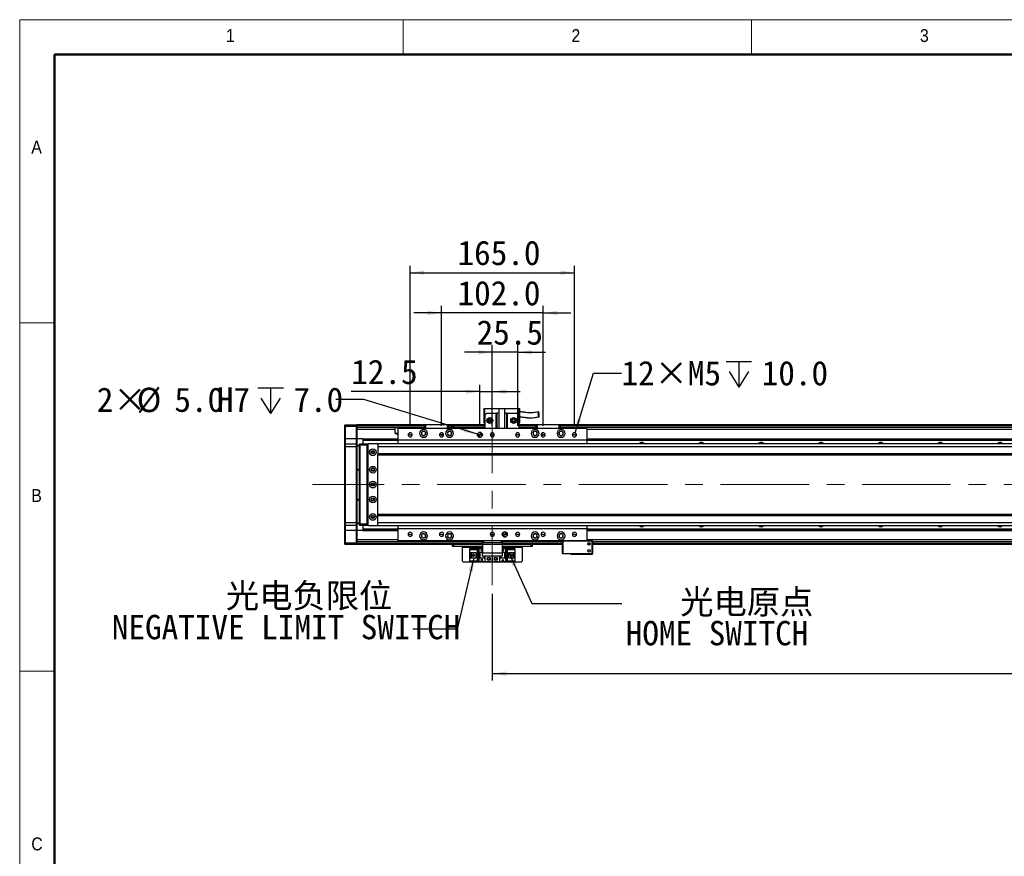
# Model space of a CAD drawing. Header units: millimetres. Extents: x 35 to 2924, y 35 to 2044.
# Tile 2 of 9: x 35 to 1024, y 1204 to 2044. Entities that reach past the tile are written whole.
import ezdxf

# ---------------------------------------------------------------- set-up
doc = ezdxf.new("R2010")
doc.units = ezdxf.units.MM
doc.header["$LTSCALE"] = 7
doc.linetypes.add('CENTERX2', pattern=[20.32, 12.7, -2.54, 2.54, -2.54])
doc.layers.add('DIMNS', color=7, linetype='Continuous')
doc.styles.add('SLDTEXTSTYLE1', font='txt')
doc.styles.add('SLDTEXTSTYLE10', font='txt', dxfattribs={"bigfont": 'bigfont'})
doc.styles.add('SLDTEXTSTYLE3', font='Gothic.ttf', dxfattribs={"width": 0.913})
doc.styles.add('SLDTEXTSTYLE9', font='txt')
doc.dimstyles.new('SLDDIMSTYLE0', dxfattribs={"dimtxt": 24.5, "dimasz": 14, "dimexe": 0, "dimexo": 0.0625, "dimgap": 6.125, "dimtad": 2, "dimdec": 1, "dimrnd": 1e-09, "dimzin": 4, "dimdsep": 46, "dimtxsty": 'SLDTEXTSTYLE9', "dimsah": 1, "dimcen": 0.09, "dimadec": 0, "dimazin": 1, "dimtfac": 1, "dimtdec": 1, "dimtofl": 0, "dimtmove": 0, "dimatfit": 3, "dimfxl": 0, "dimfrac": 2, "dimtolj": 1, "dimtzin": 12, "dimarcsym": 0})
doc.dimstyles.new('SLDDIMSTYLE1', dxfattribs={"dimtxt": 24.5, "dimasz": 14, "dimexe": 0, "dimexo": 0.0625, "dimgap": 6.125, "dimtad": 2, "dimdec": 1, "dimrnd": 1e-09, "dimzin": 4, "dimdsep": 46, "dimtxsty": 'SLDTEXTSTYLE9', "dimsah": 1, "dimcen": 0.09, "dimadec": 0, "dimazin": 1, "dimtfac": 1, "dimtdec": 1, "dimtmove": 0, "dimatfit": 0, "dimfxl": 0, "dimfrac": 2, "dimtolj": 1, "dimtzin": 12, "dimarcsym": 0})
doc.dimstyles.new('SLDDIMSTYLE2', dxfattribs={"dimtxt": 0.18, "dimasz": 14, "dimexe": 0, "dimexo": 0.0625, "dimgap": 0, "dimtad": 0, "dimtih": 1, "dimtoh": 1, "dimdec": 0, "dimrnd": 1e-09, "dimzin": 0, "dimdsep": 46, "dimtxsty": 'Standard', "dimsah": 1, "dimcen": 0.09, "dimadec": 0, "dimazin": 0, "dimtfac": 14, "dimtdec": 0, "dimtofl": 0, "dimtmove": 0, "dimatfit": 3, "dimfxl": 0, "dimfrac": 2, "dimtolj": 1, "dimtzin": 0, "dimarcsym": 0})
doc.dimstyles.new('SLDDIMSTYLE3', dxfattribs={"dimtxt": 24.5, "dimasz": 14, "dimexe": 0, "dimexo": 0.0625, "dimgap": 6.125, "dimtad": 2, "dimdec": 1, "dimrnd": 1e-09, "dimzin": 12, "dimdsep": 46, "dimtxsty": 'SLDTEXTSTYLE9', "dimsah": 1, "dimcen": 0.09, "dimadec": 0, "dimazin": 3, "dimtfac": 1, "dimtdec": 1, "dimtmove": 0, "dimatfit": 0, "dimfxl": 0, "dimfrac": 2, "dimtolj": 1, "dimtzin": 12, "dimarcsym": 0})
doc.dimstyles.new('SLDDIMSTYLE7', dxfattribs={"dimtxt": 24.5, "dimasz": 14, "dimexe": 0, "dimexo": 0.0625, "dimgap": 6.125, "dimtad": 0, "dimtih": 1, "dimtoh": 1, "dimdec": 1, "dimrnd": 1e-09, "dimzin": 4, "dimdsep": 46, "dimtxsty": 'SLDTEXTSTYLE9', "dimsah": 1, "dimcen": 0, "dimadec": 0, "dimazin": 1, "dimtfac": 1, "dimtdec": 1, "dimtofl": 0, "dimtmove": 0, "dimatfit": 3, "dimfxl": 0, "dimfrac": 2, "dimtolj": 1, "dimtzin": 12, "dimarcsym": 0})
doc.dimstyles.new('SLDDIMSTYLE8', dxfattribs={"dimtxt": 24.5, "dimasz": 14, "dimexe": 0, "dimexo": 0.0625, "dimgap": 6.125, "dimtad": 0, "dimtih": 1, "dimtoh": 1, "dimdec": 1, "dimrnd": 1e-09, "dimzin": 12, "dimdsep": 46, "dimtxsty": 'SLDTEXTSTYLE9', "dimsah": 1, "dimcen": 0, "dimadec": 0, "dimazin": 3, "dimtfac": 1, "dimtdec": 1, "dimtofl": 0, "dimtmove": 0, "dimatfit": 3, "dimfxl": 0, "dimfrac": 2, "dimtolj": 1, "dimtzin": 12, "dimarcsym": 0})

# ---------------------------------------------------------------- blocks, each defined once
blk = doc.blocks.new('_D_27')
at = {"layer": 'DIMNS'}
for p, q in [((497.19, 1635.87), (497.19, 1677.37)), ((509.69, 1635.87), (509.69, 1677.37)), ((497.19, 1670.37), (367.98, 1670.37)), ((497.19, 1670.37), (509.69, 1670.37)), ((509.69, 1670.37), (537.69, 1670.37))]:
    blk.add_line(p, q, dxfattribs=at)
for points in [[(497.19, 1670.37), (483.19, 1672.47), (483.19, 1668.27)], [(509.69, 1670.37), (523.69, 1668.27), (523.69, 1672.47)]]:
    blk.add_solid(points, dxfattribs=at)
at = {"layer": 'DIMNS', "insert": (367.98, 1702.51), "char_height": 24.5, "attachment_point": 1, "style": 'SLDTEXTSTYLE9'}
blk.add_mtext('12.5', dxfattribs=at)
blk = doc.blocks.new('_D_28')
at = {"layer": 'DIMNS'}
for p, q in [((458.69, 1635.87), (458.69, 1756.44)), ((560.69, 1635.87), (560.69, 1756.44)), ((458.69, 1749.44), (430.69, 1749.44)), ((560.69, 1749.44), (458.69, 1749.44)), ((560.69, 1749.44), (588.69, 1749.44))]:
    blk.add_line(p, q, dxfattribs=at)
for points in [[(458.69, 1749.44), (444.69, 1751.54), (444.69, 1747.34)], [(560.69, 1749.44), (574.69, 1747.34), (574.69, 1751.54)]]:
    blk.add_solid(points, dxfattribs=at)
at = {"layer": 'DIMNS', "insert": (474.73, 1781.59), "char_height": 24.5, "attachment_point": 1, "style": 'SLDTEXTSTYLE9'}
blk.add_mtext('102.0', dxfattribs=at)
blk = doc.blocks.new('_D_29')
at = {"layer": 'DIMNS'}
for p, q in [((427.19, 1635.87), (427.19, 1796.88)), ((592.19, 1635.87), (592.19, 1796.88)), ((427.19, 1789.88), (592.19, 1789.88))]:
    blk.add_line(p, q, dxfattribs=at)
for points in [[(427.19, 1789.88), (441.19, 1787.78), (441.19, 1791.98)], [(592.19, 1789.88), (578.19, 1791.98), (578.19, 1787.78)]]:
    blk.add_solid(points, dxfattribs=at)
at = {"layer": 'DIMNS', "insert": (474.73, 1822.02), "char_height": 24.5, "attachment_point": 1, "style": 'SLDTEXTSTYLE9'}
blk.add_mtext('165.0', dxfattribs=at)
blk = doc.blocks.new('_D_30')
at = {"layer": 'DIMNS'}
for p, q in [((509.69, 1635.87), (509.69, 1716.94)), ((535.19, 1635.87), (535.19, 1716.94)), ((509.69, 1709.94), (481.69, 1709.94)), ((535.19, 1709.94), (509.69, 1709.94)), ((535.19, 1709.94), (563.19, 1709.94))]:
    blk.add_line(p, q, dxfattribs=at)
for points in [[(509.69, 1709.94), (495.69, 1712.04), (495.69, 1707.84)], [(535.19, 1709.94), (549.19, 1707.84), (549.19, 1712.04)]]:
    blk.add_solid(points, dxfattribs=at)
at = {"layer": 'DIMNS', "insert": (493.92, 1742.09), "char_height": 24.5, "attachment_point": 1, "style": 'SLDTEXTSTYLE9'}
blk.add_mtext('25.5', dxfattribs=at)
blk = doc.blocks.new('SW_SYMBOL_HOLE_DEPTH')
at = {"layer": 'DIMNS', "color": 0}
for p, q in [((0, 6125), (5600, 6125)), ((2800, 6125), (2800, 525)), ((700, 3885), (2800, 525)), ((4900, 3885), (2800, 525))]:
    blk.add_line(p, q, dxfattribs=at)
blk = doc.blocks.new('_D_32')
at = {"layer": 'DIMNS'}
for p, q in [((592.81, 1628.99), (611.42, 1688.84)), ((611.42, 1688.84), (639.42, 1688.84))]:
    blk.add_line(p, q, dxfattribs=at)
blk.add_solid([(592.81, 1628.99), (598.98, 1641.74), (594.97, 1642.98)], dxfattribs=at)
at = {"layer": 'DIMNS', "xscale": 0.004592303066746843, "yscale": 0.004592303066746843, "zscale": 0.004592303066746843}
blk.add_blockref('SW_SYMBOL_HOLE_DEPTH', (744.4, 1672.62), dxfattribs=at)
at = {"layer": 'DIMNS', "char_height": 24.5, "attachment_point": 1, "style": 'SLDTEXTSTYLE9'}
for s, insert in [('12×M5', (639.42, 1701.19)), ('10.0', (780.26, 1701.19))]:
    blk.add_mtext(s, dxfattribs=dict(at, insert=insert))
blk = doc.blocks.new('_D_33')
at = {"layer": 'DIMNS'}
for p, q in [((380.6, 1662.32), (352.6, 1662.32)), ((494.8, 1627.71), (380.6, 1662.32))]:
    blk.add_line(p, q, dxfattribs=at)
blk.add_solid([(494.8, 1627.71), (482.01, 1633.78), (480.79, 1629.76)], dxfattribs=at)
at = {"layer": 'DIMNS', "xscale": 0.004592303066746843, "yscale": 0.004592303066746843, "zscale": 0.004592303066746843}
blk.add_blockref('SW_SYMBOL_HOLE_DEPTH', (274.07, 1646), dxfattribs=at)
at = {"layer": 'DIMNS', "char_height": 24.5, "attachment_point": 1, "style": 'SLDTEXTSTYLE9'}
for s, insert in [('2×', (112.42, 1674.56)), ('%%c', (152.5, 1674.33)), ('5.0', (190.36, 1674.56)), ('H7', (233.03, 1674.56)), ('7.0', (309.93, 1674.56))]:
    blk.add_mtext(s, dxfattribs=dict(at, insert=insert))
blk = doc.blocks.new('_D_34')
at = {"layer": 'DIMNS'}
for p, q in [((509.69, 1467.14), (509.69, 1380.18)), ((2069.69, 1467.14), (2069.69, 1380.18)), ((509.69, 1387.18), (2069.69, 1387.18))]:
    blk.add_line(p, q, dxfattribs=at)
for points in [[(509.69, 1387.18), (523.69, 1385.08), (523.69, 1389.28)], [(2069.69, 1387.18), (2055.69, 1389.28), (2055.69, 1385.08)]]:
    blk.add_solid(points, dxfattribs=at)
at = {"layer": 'DIMNS', "insert": (1247.23, 1419.33), "char_height": 24.5, "attachment_point": 1, "style": 'SLDTEXTSTYLE9'}
blk.add_mtext('1560.0', dxfattribs=at)
blk = doc.blocks.new('SW_NOTE_8')
at = {"layer": 'DIMNS', "color": 0, "char_height": 24.5, "attachment_point": 1}
for s, insert, style in [('{\\fMicrosoft YaHei|b0|i0|c134|p34; 光电原点}', (50.3, 14.07), 'SLDTEXTSTYLE10'), ('HOME SWITCH', (3.84, -17.43), 'SLDTEXTSTYLE1')]:
    blk.add_mtext(s, dxfattribs=dict(at, insert=insert, style=style))
blk = doc.blocks.new('SW_NOTE_9')
at = {"layer": 'DIMNS', "color": 0, "char_height": 24.5, "attachment_point": 1}
for s, insert, style in [('{\\fMicrosoft YaHei|b0|i0|c134|p34;    光电负限位}', (-221.01, 46.01), 'SLDTEXTSTYLE10'), ('NEGATIVE LIMIT SWITCH', (-302.41, 14.51), 'SLDTEXTSTYLE1')]:
    blk.add_mtext(s, dxfattribs=dict(at, insert=insert, style=style))
blk = doc.blocks.new('SW_DOWELSYMBOL_5')
at = {"linetype": 'Continuous', "lineweight": 18}
h = blk.add_hatch(color=0, dxfattribs=at)
edge = h.paths.add_edge_path(flags=0)
edge.add_arc((0, 0), 2.5, 180, 270)
edge.add_line((0, -2.5), (0, 0))
edge.add_line((0, 0), (-2.5, 0))
h = blk.add_hatch(color=0, dxfattribs=at)
edge = h.paths.add_edge_path(flags=0)
edge.add_arc((0, 0), 2.5, 0, 90)
edge.add_line((0, 2.5), (0, 0))
edge.add_line((0, 0), (2.5, 0))
at = {"layer": 'DIMNS', "color": 0}
blk.add_circle((0, 0), 2.5, dxfattribs=at)
blk = doc.blocks.new('SW_DOWELSYMBOL_6')
at = {"linetype": 'Continuous', "lineweight": 18}
h = blk.add_hatch(color=0, dxfattribs=at)
edge = h.paths.add_edge_path(flags=0)
edge.add_arc((0, 0), 2.5, 180, 270)
edge.add_line((0, -2.5), (0, 0))
edge.add_line((0, 0), (-2.5, 0))
h = blk.add_hatch(color=0, dxfattribs=at)
edge = h.paths.add_edge_path(flags=0)
edge.add_arc((0, 0), 2.5, 0, 90)
edge.add_line((0, 2.5), (0, 0))
edge.add_line((0, 0), (2.5, 0))
at = {"layer": 'DIMNS', "color": 0}
blk.add_circle((0, 0), 2.5, dxfattribs=at)

msp = doc.modelspace()

# ---------------------------------------------------------------- linework, layer by layer
at = {"color": 7, "linetype": 'Continuous', "lineweight": 18}
for p, q in [((2905, 2044), (35, 2044)), ((35, 2044), (35, 35)), ((420, 2009), (420, 2044)), ((770, 2044), (770, 2009)), ((70, 2009), (2870, 2009)), ((70, 2009), (70, 70)), ((70, 1739.5), (35, 1739.5)), ((35, 1389.5), (70, 1389.5))]:
    msp.add_line(p, q, dxfattribs=at)
at = {"color": 7, "linetype": 'Continuous', "lineweight": 50}
for p, q in [((2870, 2009), (70, 2009)), ((70, 2009), (70, 70))]:
    msp.add_line(p, q, dxfattribs=at)
at = {"color": 7, "linetype": 'Continuous', "lineweight": 25}
for p, q in [((501.19, 1653.28), (502.19, 1653.28)), ((501.19, 1653.28), (501.19, 1638.88)), ((502.19, 1646.88), (502.19, 1653.28)), ((502.19, 1653.28), (516.19, 1653.28)), ((516.19, 1653.48), (516.19, 1633.48)), ((516.19, 1653.48), (522.19, 1653.48)), ((522.19, 1633.48), (522.19, 1653.48)), ((522.19, 1653.28), (536.19, 1653.28)), ((536.19, 1653.28), (537.19, 1653.28)), ((536.19, 1653.28), (536.19, 1646.88)), ((537.19, 1638.88), (537.19, 1653.28)), ((504.19, 1648.88), (502.19, 1646.88)), ((502.19, 1646.88), (502.19, 1633.48)), ((504.19, 1648.88), (513.69, 1648.88)), ((513.69, 1633.48), (513.69, 1648.88)), ((513.69, 1648.88), (514.19, 1648.88)), ((514.19, 1648.88), (514.19, 1633.48)), ((516.19, 1648.88), (514.19, 1648.88)), ((524.19, 1648.88), (522.19, 1648.88)), ((524.19, 1633.48), (524.19, 1648.88)), ((524.19, 1648.88), (524.69, 1648.88)), ((524.69, 1648.88), (534.19, 1648.88)), ((524.69, 1648.88), (524.69, 1633.48)), ((536.19, 1646.88), (534.19, 1648.88)), ((536.19, 1646.88), (536.19, 1633.48)), ((361.69, 1636.68), (361.99, 1636.98)), ((361.69, 1635.48), (361.69, 1636.68)), ((361.69, 1635.48), (361.99, 1635.48)), ((361.69, 1622.98), (361.69, 1635.48)), ((361.99, 1636.98), (361.99, 1635.48)), ((361.99, 1636.98), (373.39, 1636.98)), ((361.99, 1635.48), (361.99, 1622.98)), ((373.39, 1635.48), (361.99, 1635.48)), ((373.39, 1635.48), (373.39, 1636.98)), ((373.39, 1636.98), (373.69, 1636.68)), ((373.39, 1622.98), (373.39, 1635.48)), ((373.39, 1635.48), (373.69, 1635.48)), ((441.69, 1636.98), (373.69, 1636.98)), ((373.69, 1636.98), (373.69, 1636.68)), ((373.69, 1636.68), (373.69, 1635.48)), ((373.69, 1636.48), (441.69, 1636.48)), ((373.69, 1635.48), (373.69, 1622.98)), ((441.69, 1634.49), (373.69, 1634.49)), ((412.05, 1632.49), (373.69, 1632.49)), ((412.05, 1628.38), (412.05, 1632.49)), ((604.69, 1633.48), (414.69, 1633.48)), ((414.69, 1633.48), (414.69, 1621.48)), ((441.69, 1637.18), (441.99, 1637.48)), ((441.69, 1633.48), (441.69, 1637.18)), ((442.69, 1637.18), (441.69, 1637.18)), ((441.99, 1637.48), (442.81, 1637.48)), ((442.69, 1637.18), (442.81, 1637.48)), ((442.69, 1637.18), (442.69, 1633.48)), ((464.69, 1637.18), (442.69, 1637.18)), ((442.81, 1637.48), (464.57, 1637.48)), ((464.69, 1637.18), (464.57, 1637.48)), ((464.57, 1637.48), (465.39, 1637.48)), ((464.69, 1633.48), (464.69, 1637.18)), ((465.69, 1637.18), (464.69, 1637.18)), ((465.39, 1637.48), (465.69, 1637.18)), ((465.69, 1637.18), (465.69, 1633.48)), ((502.19, 1636.98), (465.69, 1636.98)), ((465.69, 1636.78), (502.19, 1636.78)), ((465.69, 1636.58), (502.19, 1636.58)), ((465.69, 1636.48), (502.19, 1636.48)), ((502.19, 1634.49), (465.69, 1634.49)), ((501.19, 1638.88), (502.19, 1638.88)), ((536.19, 1638.88), (537.19, 1638.88)), ((553.69, 1636.98), (536.19, 1636.98)), ((536.19, 1636.78), (553.69, 1636.78)), ((536.19, 1636.58), (553.69, 1636.58)), ((536.19, 1636.48), (553.69, 1636.48)), ((553.69, 1634.49), (536.19, 1634.49)), ((553.69, 1637.18), (553.99, 1637.48)), ((553.69, 1633.48), (553.69, 1637.18)), ((554.69, 1637.18), (553.69, 1637.18)), ((553.99, 1637.48), (554.81, 1637.48)), ((554.69, 1637.18), (554.81, 1637.48)), ((554.69, 1637.18), (554.69, 1633.48)), ((576.69, 1637.18), (554.69, 1637.18)), ((554.81, 1637.48), (576.57, 1637.48)), ((576.57, 1637.48), (577.39, 1637.48)), ((576.69, 1637.18), (576.57, 1637.48)), ((576.69, 1633.48), (576.69, 1637.18)), ((577.69, 1637.18), (576.69, 1637.18)), ((577.39, 1637.48), (577.69, 1637.18)), ((577.69, 1637.18), (577.69, 1633.48)), ((2001.69, 1636.98), (577.69, 1636.98)), ((577.69, 1636.78), (2001.69, 1636.78)), ((577.69, 1636.58), (2001.69, 1636.58)), ((577.69, 1636.48), (2001.69, 1636.48)), ((2001.69, 1634.49), (577.69, 1634.49)), ((604.69, 1633.48), (604.69, 1621.48)), ((361.69, 1622.98), (361.99, 1622.98)), ((361.69, 1617.68), (361.69, 1622.98)), ((361.99, 1622.98), (361.99, 1617.98)), ((373.39, 1622.98), (361.99, 1622.98)), ((373.39, 1617.98), (373.39, 1622.98)), ((373.39, 1622.98), (373.69, 1622.98)), ((379.69, 1622.99), (373.69, 1622.99)), ((373.69, 1622.98), (373.69, 1617.68)), ((379.69, 1622.99), (414.69, 1622.99)), ((379.69, 1622.99), (379.69, 1622.7)), ((379.69, 1622.7), (414.69, 1622.7)), ((379.69, 1622.7), (379.69, 1621.8)), ((379.69, 1621.8), (414.69, 1621.8)), ((379.69, 1621.8), (379.69, 1621.5)), ((414.69, 1628.38), (412.05, 1628.38)), ((427.19, 1626.98), (425.09, 1626.98)), ((427.19, 1626.98), (429.29, 1626.98)), ((458.69, 1626.98), (456.59, 1626.98)), ((458.69, 1626.98), (458.82, 1626.98)), ((460.03, 1626.98), (460.79, 1626.98)), ((497.19, 1626.98), (494.69, 1626.98)), ((497.19, 1626.98), (499.69, 1626.98)), ((509.69, 1626.98), (507.59, 1626.98)), ((509.69, 1626.98), (511.79, 1626.98)), ((535.19, 1626.98), (533.09, 1626.98)), ((535.19, 1626.98), (537.29, 1626.98)), ((559.35, 1626.98), (558.59, 1626.98)), ((560.69, 1626.98), (560.56, 1626.98)), ((560.69, 1626.98), (562.79, 1626.98)), ((592.19, 1626.98), (590.09, 1626.98)), ((592.19, 1626.98), (594.29, 1626.98)), ((604.69, 1622.99), (1974.69, 1622.99)), ((604.69, 1622.7), (1974.69, 1622.7)), ((604.69, 1621.8), (1974.69, 1621.8)), ((361.99, 1617.98), (361.69, 1617.68)), ((361.69, 1614.98), (361.69, 1617.68)), ((361.69, 1538.98), (361.69, 1614.98)), ((361.99, 1614.98), (361.69, 1614.98)), ((361.99, 1617.98), (361.99, 1614.98)), ((361.99, 1617.98), (373.39, 1617.98)), ((361.99, 1614.98), (361.99, 1538.98)), ((373.39, 1614.98), (361.99, 1614.98)), ((373.39, 1614.98), (373.39, 1617.98)), ((373.39, 1617.98), (373.69, 1617.68)), ((373.39, 1538.98), (373.39, 1614.98)), ((373.39, 1614.98), (373.69, 1614.98)), ((373.69, 1617.68), (373.69, 1614.98)), ((373.69, 1616.48), (376.19, 1616.48)), ((376.19, 1615.48), (373.69, 1615.48)), ((373.69, 1614.98), (373.69, 1538.98)), ((376.19, 1617.68), (376.49, 1617.98)), ((376.19, 1616.48), (376.19, 1617.68)), ((376.19, 1537.48), (376.19, 1616.48)), ((376.19, 1616.48), (376.49, 1616.48)), ((376.49, 1617.98), (376.49, 1616.48)), ((376.49, 1617.98), (383.69, 1617.98)), ((376.49, 1616.48), (376.49, 1537.48)), ((383.69, 1616.48), (376.49, 1616.48)), ((379.69, 1621.5), (414.69, 1621.5)), ((379.69, 1621.5), (379.69, 1617.98)), ((383.69, 1617.98), (383.69, 1616.48)), ((383.69, 1617.98), (385.19, 1617.98)), ((384.89, 1617.68), (383.69, 1617.68)), ((383.69, 1616.48), (383.69, 1537.48)), ((384.69, 1615.98), (384.19, 1615.98)), ((384.19, 1615.98), (384.19, 1537.98)), ((385.19, 1617.98), (384.69, 1617.48)), ((384.69, 1617.48), (384.69, 1536.48)), ((394.19, 1617.98), (385.19, 1617.98)), ((394.69, 1617.48), (394.19, 1617.98)), ((2185.19, 1617.98), (394.69, 1617.98)), ((394.69, 1617.98), (394.69, 1617.48)), ((394.69, 1617.35), (394.69, 1617.48)), ((394.69, 1617.35), (394.69, 1614.98)), ((2185.69, 1614.98), (394.69, 1614.98)), ((394.69, 1614.98), (394.69, 1607.98)), ((604.69, 1621.48), (414.69, 1621.48)), ((414.69, 1621.48), (414.69, 1617.98)), ((604.69, 1621.5), (1974.69, 1621.5)), ((604.69, 1621.48), (604.69, 1617.98)), ((390.84, 1609.98), (388.54, 1609.98)), ((2185.69, 1607.98), (394.69, 1607.98)), ((394.69, 1607.98), (394.69, 1606.98)), ((394.69, 1606.98), (2185.69, 1606.98)), ((394.69, 1546.98), (394.69, 1606.98)), ((373.69, 1592.48), (376.19, 1592.48)), ((376.19, 1591.48), (373.69, 1591.48)), ((373.69, 1562.48), (376.19, 1562.48)), ((376.19, 1561.48), (373.69, 1561.48)), ((388.54, 1543.98), (390.84, 1543.98)), ((2185.69, 1546.98), (394.69, 1546.98)), ((394.69, 1545.98), (394.69, 1546.98)), ((394.69, 1545.98), (2185.69, 1545.98)), ((394.69, 1538.98), (394.69, 1545.98)), ((361.69, 1536.28), (361.69, 1538.98)), ((361.99, 1538.98), (361.69, 1538.98)), ((361.99, 1535.98), (361.69, 1536.28)), ((361.69, 1530.98), (361.69, 1536.28)), ((361.99, 1538.98), (361.99, 1535.98)), ((361.99, 1538.98), (373.39, 1538.98)), ((373.39, 1535.98), (361.99, 1535.98)), ((361.99, 1535.98), (361.99, 1530.98)), ((373.39, 1535.98), (373.39, 1538.98)), ((373.39, 1538.98), (373.69, 1538.98)), ((373.39, 1535.98), (373.69, 1536.28)), ((373.39, 1530.98), (373.39, 1535.98)), ((373.69, 1538.98), (373.69, 1536.28)), ((373.69, 1538.48), (376.19, 1538.48)), ((376.19, 1537.48), (373.69, 1537.48)), ((373.69, 1536.28), (373.69, 1530.98)), ((376.19, 1536.28), (376.19, 1537.48)), ((376.19, 1537.48), (376.49, 1537.48)), ((376.19, 1536.28), (376.49, 1535.98)), ((376.49, 1537.48), (376.49, 1535.98)), ((376.49, 1537.48), (383.69, 1537.48)), ((383.69, 1535.98), (376.49, 1535.98)), ((379.69, 1535.98), (379.69, 1532.46)), ((383.69, 1537.48), (383.69, 1535.98)), ((383.69, 1536.28), (384.89, 1536.28)), ((385.19, 1535.98), (383.69, 1535.98)), ((384.19, 1537.98), (384.69, 1537.98)), ((384.69, 1536.48), (385.19, 1535.98)), ((385.19, 1535.98), (394.19, 1535.98)), ((394.19, 1535.98), (394.69, 1536.48)), ((394.69, 1536.62), (394.69, 1538.98)), ((394.69, 1538.98), (2185.69, 1538.98)), ((394.69, 1536.48), (394.69, 1536.62)), ((394.69, 1535.98), (394.69, 1536.48)), ((394.69, 1535.98), (2185.19, 1535.98)), ((414.69, 1535.98), (414.69, 1532.48)), ((604.69, 1535.98), (604.69, 1532.48)), ((361.99, 1530.98), (361.69, 1530.98)), ((361.69, 1518.48), (361.69, 1530.98)), ((373.39, 1530.98), (361.99, 1530.98)), ((361.99, 1530.98), (361.99, 1518.48)), ((373.69, 1530.98), (373.39, 1530.98)), ((373.39, 1518.48), (373.39, 1530.98)), ((373.69, 1530.98), (373.69, 1518.48)), ((379.69, 1530.98), (373.69, 1530.98)), ((379.69, 1532.46), (414.69, 1532.46)), ((379.69, 1532.46), (379.69, 1532.17)), ((379.69, 1532.17), (414.69, 1532.17)), ((379.69, 1532.17), (379.69, 1531.27)), ((379.69, 1531.27), (414.69, 1531.27)), ((379.69, 1531.27), (379.69, 1530.98)), ((379.69, 1530.98), (414.69, 1530.98)), ((604.69, 1532.48), (414.69, 1532.48)), ((414.69, 1532.48), (414.69, 1520.48)), ((427.19, 1526.98), (425.09, 1526.98)), ((427.19, 1526.98), (429.29, 1526.98)), ((458.69, 1526.98), (456.59, 1526.98)), ((458.69, 1526.98), (460.79, 1526.98)), ((509.69, 1526.98), (507.59, 1526.98)), ((509.69, 1526.98), (511.79, 1526.98)), ((522.19, 1526.98), (519.69, 1526.98)), ((522.19, 1526.98), (524.69, 1526.98)), ((535.19, 1526.98), (533.09, 1526.98)), ((535.19, 1526.98), (537.29, 1526.98)), ((560.69, 1526.98), (558.59, 1526.98)), ((560.69, 1526.98), (562.79, 1526.98)), ((592.19, 1526.98), (590.09, 1526.98)), ((592.19, 1526.98), (594.29, 1526.98)), ((604.69, 1532.48), (604.69, 1520.48)), ((604.69, 1532.46), (1974.69, 1532.46)), ((604.69, 1532.17), (1974.69, 1532.17)), ((604.69, 1531.27), (1974.69, 1531.27)), ((604.69, 1530.98), (1974.69, 1530.98)), ((361.99, 1518.48), (361.69, 1518.48)), ((361.69, 1517.28), (361.69, 1518.48)), ((361.99, 1516.98), (361.69, 1517.28)), ((361.99, 1518.48), (361.99, 1516.98)), ((361.99, 1518.48), (373.39, 1518.48)), ((373.39, 1516.98), (361.99, 1516.98)), ((373.39, 1516.98), (373.39, 1518.48)), ((373.69, 1518.48), (373.39, 1518.48)), ((373.69, 1517.28), (373.39, 1516.98)), ((499.69, 1519.48), (373.69, 1519.48)), ((373.69, 1518.48), (373.69, 1517.28)), ((373.69, 1517.28), (373.69, 1516.98)), ((499.69, 1516.98), (373.69, 1516.98)), ((604.69, 1520.48), (414.69, 1520.48)), ((469.69, 1514.98), (469.69, 1516.98)), ((470.69, 1514.98), (469.69, 1514.98)), ((470.69, 1516.98), (470.69, 1514.98)), ((499.69, 1514.98), (470.69, 1514.98)), ((479.69, 1514.98), (479.69, 1513.98)), ((479.69, 1500.18), (479.69, 1513.98)), ((499.69, 1518.48), (499.69, 1520.48)), ((500.69, 1518.48), (499.69, 1518.48)), ((499.69, 1516.98), (499.69, 1518.48)), ((519.69, 1516.98), (499.69, 1516.98)), ((499.69, 1516.98), (499.69, 1508.48)), ((500.69, 1520.48), (500.69, 1518.48)), ((518.69, 1518.48), (500.69, 1518.48)), ((518.69, 1518.48), (518.69, 1520.48)), ((519.69, 1518.48), (518.69, 1518.48)), ((519.69, 1520.48), (519.69, 1518.48)), ((580.19, 1519.48), (519.69, 1519.48)), ((519.69, 1518.48), (519.69, 1516.98)), ((519.69, 1516.98), (519.69, 1508.48)), ((580.19, 1516.98), (519.69, 1516.98)), ((548.69, 1514.98), (519.69, 1514.98)), ((539.69, 1513.98), (539.69, 1514.98)), ((539.69, 1513.98), (539.69, 1500.18)), ((548.69, 1514.98), (548.69, 1516.98)), ((549.69, 1514.98), (548.69, 1514.98)), ((549.69, 1516.98), (549.69, 1514.98)), ((580.49, 1520.48), (580.19, 1520.18)), ((580.19, 1507.78), (580.19, 1520.18)), ((580.49, 1520.18), (580.19, 1520.18)), ((580.49, 1520.18), (580.61, 1520.48)), ((580.49, 1520.18), (580.49, 1507.78)), ((609.89, 1520.18), (580.49, 1520.18)), ((604.69, 1520.78), (610.19, 1520.78)), ((604.69, 1520.48), (609.77, 1520.48)), ((607.84, 1516.98), (605.54, 1516.98)), ((609.89, 1520.18), (609.77, 1520.48)), ((609.77, 1520.48), (609.89, 1520.48)), ((610.19, 1520.18), (609.89, 1520.48)), ((609.89, 1507.78), (609.89, 1520.18)), ((610.19, 1520.18), (609.89, 1520.18)), ((610.19, 1520.18), (610.19, 1520.78)), ((610.19, 1520.18), (610.19, 1507.78)), ((1971.19, 1519.48), (610.19, 1519.48)), ((1971.19, 1516.98), (610.19, 1516.98)), ((486.99, 1511.88), (486.99, 1512.68)), ((486.99, 1512.68), (496.19, 1512.68)), ((495.29, 1511.88), (486.99, 1511.88)), ((486.99, 1511.88), (486.99, 1511.38)), ((494.79, 1511.38), (486.99, 1511.38)), ((486.99, 1508.78), (486.99, 1511.38)), ((486.99, 1508.78), (493.19, 1508.78)), ((486.99, 1503.18), (486.99, 1508.78)), ((493.19, 1503.18), (486.99, 1503.18)), ((486.99, 1500.58), (486.99, 1503.18)), ((488.29, 1503.18), (488.29, 1508.78)), ((488.79, 1508.43), (488.79, 1508.78)), ((493.19, 1508.43), (488.79, 1508.43)), ((488.79, 1503.53), (488.79, 1508.43)), ((488.79, 1503.18), (488.79, 1503.53)), ((488.79, 1503.53), (493.19, 1503.53)), ((489.75, 1506.78), (489.75, 1505.18)), ((491.59, 1506.78), (489.75, 1506.78)), ((489.75, 1505.18), (491.59, 1505.18)), ((491.59, 1506.78), (491.59, 1505.18)), ((493.19, 1508.78), (493.19, 1503.18)), ((494.79, 1511.38), (495.29, 1511.88)), ((494.79, 1500.58), (494.79, 1511.38)), ((495.29, 1500.08), (495.29, 1511.88)), ((496.19, 1512.68), (499.69, 1512.68)), ((496.19, 1512.68), (496.19, 1508.98)), ((496.19, 1508.98), (499.69, 1508.98)), ((496.19, 1508.98), (496.19, 1502.98)), ((496.69, 1508.98), (496.69, 1502.98)), ((496.99, 1508.98), (496.99, 1502.98)), ((498.59, 1511.18), (498.79, 1511.18)), ((499.19, 1509.98), (498.59, 1511.18)), ((498.79, 1511.58), (499.59, 1511.58)), ((498.79, 1511.18), (498.79, 1511.58)), ((499.69, 1510.98), (499.19, 1509.98)), ((499.59, 1511.58), (499.59, 1511.18)), ((499.59, 1511.18), (499.69, 1511.18)), ((499.69, 1508.48), (519.69, 1508.48)), ((499.69, 1504.98), (499.69, 1508.48)), ((519.69, 1504.98), (499.69, 1504.98)), ((501.39, 1502.98), (501.39, 1504.98)), ((501.69, 1502.98), (501.69, 1504.98)), ((502.19, 1504.98), (502.19, 1502.98)), ((509.69, 1504.98), (509.69, 1501.28)), ((517.19, 1502.98), (517.19, 1504.98)), ((517.69, 1504.98), (517.69, 1502.98)), ((517.99, 1504.98), (517.99, 1502.98)), ((519.69, 1512.68), (523.19, 1512.68)), ((519.69, 1510.58), (520.19, 1511.58)), ((519.79, 1510.38), (519.69, 1510.38)), ((519.69, 1508.98), (523.19, 1508.98)), ((519.69, 1508.48), (519.69, 1504.98)), ((519.79, 1509.98), (519.79, 1510.38)), ((520.59, 1509.98), (519.79, 1509.98)), ((520.19, 1511.58), (520.79, 1510.38)), ((520.59, 1510.38), (520.59, 1509.98)), ((520.79, 1510.38), (520.59, 1510.38)), ((522.39, 1502.98), (522.39, 1508.98)), ((522.69, 1502.98), (522.69, 1508.98)), ((523.19, 1508.98), (523.19, 1512.68)), ((523.19, 1512.68), (532.39, 1512.68)), ((523.19, 1502.98), (523.19, 1508.98)), ((532.39, 1511.88), (524.09, 1511.88)), ((524.09, 1511.88), (524.59, 1511.38)), ((524.09, 1511.88), (524.09, 1500.08)), ((524.59, 1511.38), (524.59, 1500.58)), ((532.39, 1511.38), (524.59, 1511.38)), ((526.19, 1508.78), (532.39, 1508.78)), ((526.19, 1503.18), (526.19, 1508.78)), ((530.59, 1508.43), (526.19, 1508.43)), ((526.19, 1503.53), (530.59, 1503.53)), ((532.39, 1503.18), (526.19, 1503.18)), ((527.79, 1505.18), (527.79, 1506.78)), ((529.63, 1506.78), (527.79, 1506.78)), ((527.79, 1505.18), (529.63, 1505.18)), ((529.63, 1505.18), (529.63, 1506.78)), ((530.59, 1508.78), (530.59, 1508.43)), ((530.59, 1508.43), (530.59, 1503.53)), ((530.59, 1503.53), (530.59, 1503.18)), ((531.09, 1508.78), (531.09, 1503.18)), ((532.39, 1512.68), (532.39, 1511.88)), ((532.39, 1511.38), (532.39, 1511.88)), ((532.39, 1511.38), (532.39, 1508.78)), ((532.39, 1508.78), (532.39, 1503.18)), ((532.39, 1503.18), (532.39, 1500.58)), ((580.49, 1507.48), (580.19, 1507.78)), ((580.19, 1507.78), (580.49, 1507.78)), ((580.49, 1507.78), (609.89, 1507.78)), ((580.49, 1507.78), (580.61, 1507.48)), ((580.61, 1507.48), (580.49, 1507.48)), ((609.77, 1507.48), (580.61, 1507.48)), ((588.69, 1507.18), (588.69, 1507.48)), ((588.69, 1507.18), (610.19, 1507.18)), ((609.89, 1507.78), (609.77, 1507.48)), ((609.89, 1507.48), (609.77, 1507.48)), ((609.89, 1507.78), (610.19, 1507.78)), ((610.19, 1507.78), (609.89, 1507.48)), ((610.19, 1507.18), (610.19, 1507.78)), ((479.69, 1500.18), (480.69, 1499.18)), ((538.69, 1499.18), (480.69, 1499.18)), ((486.99, 1500.58), (494.79, 1500.58)), ((486.99, 1500.58), (486.99, 1500.08)), ((486.99, 1500.08), (495.29, 1500.08)), ((486.99, 1499.28), (486.99, 1500.08)), ((496.19, 1499.28), (486.99, 1499.28)), ((495.29, 1500.08), (494.79, 1500.58)), ((496.19, 1502.98), (496.19, 1499.28)), ((502.19, 1502.98), (496.19, 1502.98)), ((502.19, 1499.28), (496.19, 1499.28)), ((498.59, 1501.58), (498.79, 1501.58)), ((499.19, 1500.38), (498.59, 1501.58)), ((498.79, 1501.98), (499.59, 1501.98)), ((498.79, 1501.58), (498.79, 1501.98)), ((499.79, 1501.58), (499.19, 1500.38)), ((499.59, 1501.98), (499.59, 1501.58)), ((499.59, 1501.58), (499.79, 1501.58)), ((502.19, 1502.98), (502.19, 1499.28)), ((507.69, 1499.28), (502.19, 1499.28)), ((517.19, 1499.28), (511.69, 1499.28)), ((517.19, 1499.28), (517.19, 1502.98)), ((523.19, 1502.98), (517.19, 1502.98)), ((523.19, 1499.28), (517.19, 1499.28)), ((519.59, 1500.78), (520.19, 1501.98)), ((519.79, 1500.78), (519.59, 1500.78)), ((519.79, 1500.38), (519.79, 1500.78)), ((520.59, 1500.38), (519.79, 1500.38)), ((520.19, 1501.98), (520.79, 1500.78)), ((520.59, 1500.78), (520.59, 1500.38)), ((520.79, 1500.78), (520.59, 1500.78)), ((523.19, 1499.28), (523.19, 1502.98)), ((532.39, 1499.28), (523.19, 1499.28)), ((524.59, 1500.58), (524.09, 1500.08)), ((524.09, 1500.08), (532.39, 1500.08)), ((524.59, 1500.58), (532.39, 1500.58)), ((532.39, 1500.08), (532.39, 1500.58)), ((532.39, 1500.08), (532.39, 1499.28)), ((538.69, 1499.18), (539.69, 1500.18))]:
    msp.add_line(p, q, dxfattribs=at)
at = {"color": 8, "linetype": 'Continuous', "lineweight": 25}
for p, q in [((441.69, 1635.98), (373.69, 1635.98)), ((502.19, 1635.98), (465.69, 1635.98)), ((553.69, 1635.98), (536.19, 1635.98)), ((2001.69, 1635.98), (577.69, 1635.98)), ((1974.69, 1632.49), (604.69, 1632.49)), ((414.69, 1521.48), (373.69, 1521.48)), ((499.69, 1517.98), (373.69, 1517.98)), ((479.69, 1513.98), (499.69, 1513.98)), ((580.19, 1517.98), (519.69, 1517.98)), ((519.69, 1513.98), (539.69, 1513.98)), ((1974.69, 1521.48), (604.69, 1521.48)), ((607.84, 1517.98), (605.54, 1517.98)), ((1971.19, 1517.98), (610.19, 1517.98))]:
    msp.add_line(p, q, dxfattribs=at)
at = {"color": 7, "linetype": 'Continuous', "lineweight": 25}
for centre, radius in [((507.19, 1641.38), 3), ((507.19, 1641.38), 1.7), ((507.19, 1641.38), 1.6), ((531.19, 1641.38), 3), ((531.19, 1641.38), 1.7), ((531.19, 1641.38), 1.6), ((389.69, 1609.48), 3.36), ((389.69, 1609.48), 1.7), ((389.69, 1609.48), 1.25), ((389.69, 1591.98), 3.36), ((389.69, 1591.98), 1.7), ((389.69, 1591.98), 1.25), ((389.69, 1576.98), 3.36), ((389.69, 1576.98), 1.7), ((389.69, 1576.98), 1.25), ((389.69, 1561.98), 3.36), ((389.69, 1561.98), 1.7), ((389.69, 1561.98), 1.25), ((389.69, 1544.48), 3.36), ((389.69, 1544.48), 1.7), ((389.69, 1544.48), 1.25), ((606.69, 1517.48), 1.25), ((506.19, 1502.48), 1.75), ((506.19, 1502.48), 1.25), ((513.19, 1502.48), 1.75), ((513.19, 1502.48), 1.25), ((606.69, 1510.48), 1.25)]:
    msp.add_circle(centre, radius, dxfattribs=at)
for centre, radius, start, end in [((440.69, 1628.48), 4, 0, 180), ((466.69, 1628.48), 4, 0, 180), ((552.69, 1628.48), 4, 0, 180), ((578.69, 1628.48), 4, 0, 180), ((427.19, 1626.98), 2.1, 0, 180), ((427.19, 1626.98), 2.1, 180, 0), ((440.69, 1628.48), 4, 180, 0), ((440.69, 1628.48), 2.25, 0, 180), ((440.69, 1628.48), 2.25, 180, 0), ((440.69, 1628.48), 2, 90, 270), ((440.69, 1628.48), 2, 270, 90), ((458.69, 1626.98), 2.1, 0, 180), ((458.69, 1626.98), 2.1, 180, 0), ((466.69, 1628.48), 4, 180, 0), ((466.69, 1628.48), 2.25, 0, 180), ((466.69, 1628.48), 2.25, 180, 0), ((466.69, 1628.48), 2, 90, 270), ((466.69, 1628.48), 2, 270, 90), ((497.19, 1626.98), 2.5, 0, 180), ((497.19, 1626.98), 2.5, 180, 0), ((509.69, 1626.98), 2.1, 0, 180), ((509.69, 1626.98), 2.1, 180, 0), ((535.19, 1626.98), 2.1, 0, 180), ((535.19, 1626.98), 2.1, 180, 0), ((552.69, 1628.48), 4, 180, 0), ((552.69, 1628.48), 2.25, 0, 180), ((552.69, 1628.48), 2.25, 180, 0), ((552.69, 1628.48), 2, 90, 270), ((552.69, 1628.48), 2, 270, 90), ((560.69, 1626.98), 2.1, 0, 180), ((560.69, 1626.98), 2.1, 180, 0), ((578.69, 1628.48), 4, 180, 0), ((578.69, 1628.48), 2.25, 0, 180), ((578.69, 1628.48), 2.25, 180, 0), ((578.69, 1628.48), 2, 90, 270), ((578.69, 1628.48), 2, 270, 90), ((592.19, 1626.98), 2.1, 0, 180), ((592.19, 1626.98), 2.1, 180, 0), ((659.69, 1615.49), 3.75, 41.71072, 138.28928), ((719.69, 1615.49), 3.75, 41.71072, 138.28928), ((779.69, 1615.49), 3.75, 41.71072, 138.28928), ((839.69, 1615.49), 3.75, 41.71072, 138.28928), ((899.69, 1615.49), 3.75, 41.71072, 138.28928), ((959.69, 1615.49), 3.75, 41.71072, 138.28928), ((1019.69, 1615.49), 3.75, 41.71072, 138.28928), ((659.69, 1538.48), 3.75, 221.71072, 318.28928), ((719.69, 1538.48), 3.75, 221.71072, 318.28928), ((779.69, 1538.48), 3.75, 221.71072, 318.28928), ((839.69, 1538.48), 3.75, 221.71072, 318.28928), ((899.69, 1538.48), 3.75, 221.71072, 318.28928), ((959.69, 1538.48), 3.75, 221.71072, 318.28928), ((1019.69, 1538.48), 3.75, 221.71072, 318.28928), ((427.19, 1526.98), 2.1, 0, 180), ((427.19, 1526.98), 2.1, 180, 0), ((440.69, 1525.48), 4, 0, 180), ((440.69, 1525.48), 4, 180, 0), ((440.69, 1525.48), 2.25, 0, 180), ((440.69, 1525.48), 2.25, 180, 0), ((440.69, 1525.48), 2, 90, 270), ((440.69, 1525.48), 2, 270, 90), ((458.69, 1526.98), 2.1, 0, 180), ((458.69, 1526.98), 2.1, 180, 0), ((466.69, 1525.48), 4, 0, 180), ((466.69, 1525.48), 4, 180, 0), ((466.69, 1525.48), 2.25, 0, 180), ((466.69, 1525.48), 2.25, 180, 0), ((466.69, 1525.48), 2, 90, 270), ((466.69, 1525.48), 2, 270, 90), ((509.69, 1526.98), 2.1, 0, 180), ((509.69, 1526.98), 2.1, 180, 0), ((522.19, 1526.98), 2.5, 0, 180), ((522.19, 1526.98), 2.5, 180, 0), ((535.19, 1526.98), 2.1, 0, 180), ((535.19, 1526.98), 2.1, 180, 0), ((552.69, 1525.48), 4, 0, 180), ((552.69, 1525.48), 4, 180, 0), ((552.69, 1525.48), 2.25, 0, 180), ((552.69, 1525.48), 2.25, 180, 0), ((552.69, 1525.48), 2, 90, 270), ((552.69, 1525.48), 2, 270, 90), ((560.69, 1526.98), 2.1, 0, 180), ((560.69, 1526.98), 2.1, 180, 0), ((578.69, 1525.48), 4, 0, 180), ((578.69, 1525.48), 4, 180, 0), ((578.69, 1525.48), 2.25, 0, 180), ((578.69, 1525.48), 2.25, 180, 0), ((578.69, 1525.48), 2, 90, 270), ((578.69, 1525.48), 2, 270, 90), ((592.19, 1526.98), 2.1, 0, 180), ((592.19, 1526.98), 2.1, 180, 0), ((507.69, 1501.28), 2, 270, 0), ((511.69, 1501.28), 2, 180, 270)]:
    msp.add_arc(centre, radius, start, end, dxfattribs=at)
for points, knots in [([(506.98, 1640.25), (506.85, 1640.28), (506.59, 1640.32), (506.25, 1640.54), (505.99, 1640.86), (505.84, 1641.26), (505.83, 1641.71), (505.97, 1642.15), (506.23, 1642.52), (506.47, 1642.68), (506.58, 1642.76)], [0, 0, 0, 0, 0.115352, 0.231254, 0.351777, 0.477009, 0.606521, 0.740243, 0.878358, 1, 1, 1, 1]), ([(507.19, 1640.23), (507.19, 1640.23), (507.31, 1640.24), (507.55, 1640.27), (507.87, 1640.43), (508.12, 1640.68), (508.29, 1640.99), (508.36, 1641.34), (508.32, 1641.69), (508.17, 1642.02), (507.94, 1642.28), (507.64, 1642.46), (507.29, 1642.55), (506.94, 1642.53), (506.61, 1642.4), (506.33, 1642.18), (506.13, 1641.88), (506.03, 1641.54), (506.04, 1641.19), (506.15, 1640.85), (506.36, 1640.57), (506.64, 1640.35), (506.87, 1640.29), (506.98, 1640.25)], [0, 0, 0, 0, 0.001719, 0.051637, 0.101552, 0.151461, 0.201376, 0.251294, 0.301208, 0.35112, 0.401032, 0.45095, 0.500864, 0.550776, 0.600688, 0.650602, 0.700518, 0.750433, 0.800345, 0.850259, 0.900174, 0.95009, 1, 1, 1, 1]), ([(507.8, 1642.76), (507.93, 1642.67), (508.2, 1642.48), (508.46, 1642.06), (508.57, 1641.58), (508.5, 1641.11), (508.29, 1640.71), (507.97, 1640.42), (507.65, 1640.28), (507.46, 1640.26), (507.4, 1640.25)], [0, 0, 0, 0, 0.140799, 0.288065, 0.430436, 0.567942, 0.700594, 0.828472, 0.951583, 1, 1, 1, 1]), ([(531.06, 1640.25), (531.01, 1640.25), (530.81, 1640.26), (530.49, 1640.37), (530.15, 1640.64), (529.91, 1641.03), (529.82, 1641.49), (529.89, 1641.97), (530.13, 1642.41), (530.4, 1642.65), (530.57, 1642.75), (530.58, 1642.76)], [0, 0, 0, 0, 0.048839, 0.168025, 0.291924, 0.420546, 0.553962, 0.692171, 0.834936, 0.981919, 1, 1, 1, 1]), ([(531.4, 1640.25), (531.54, 1640.28), (531.82, 1640.33), (532.17, 1640.58), (532.42, 1640.93), (532.55, 1641.34), (532.54, 1641.77), (532.4, 1642.17), (532.15, 1642.52), (531.92, 1642.68), (531.8, 1642.76)], [0, 0, 0, 0, 0.124807, 0.249841, 0.37486, 0.499856, 0.624842, 0.74983, 0.874829, 1, 1, 1, 1]), ([(555.93, 1650.04), (554.89, 1649.87), (553.07, 1649.58), (550.69, 1649.21), (548.88, 1649.07), (547.29, 1649.04), (545.52, 1649.12), (543.67, 1649.34), (541.77, 1649.63), (540.25, 1649.85), (538.83, 1649.98), (537.89, 1650.04), (537.33, 1650.01), (537.19, 1650.01)], [0, 0, 0, 0, 0.17282, 0.301208, 0.394507, 0.462197, 0.550303, 0.67044, 0.754268, 0.853136, 0.912497, 0.977887, 1, 1, 1, 1]), ([(537.19, 1645), (537.56, 1645.01), (538.45, 1645.05), (539.82, 1644.87), (541.24, 1644.67), (542.51, 1644.48), (543.61, 1644.33), (544.56, 1644.23), (545.81, 1644.12), (547.64, 1644.04), (550.24, 1644.14), (553.24, 1644.56), (555.38, 1644.91), (556.5, 1645.09)], [0, 0, 0, 0, 0.056169, 0.135052, 0.209371, 0.275829, 0.332638, 0.378841, 0.421681, 0.522486, 0.65604, 0.818589, 1, 1, 1, 1]), ([(555.55, 1648.87), (555.58, 1649.12), (555.63, 1649.62), (555.81, 1650.03), (556.03, 1650.07), (556.26, 1649.79), (556.48, 1649.28), (556.67, 1648.58), (556.81, 1647.78), (556.88, 1646.94), (556.89, 1646.16), (556.81, 1645.54), (556.67, 1645.15), (556.47, 1645.06), (556.27, 1645.16), (556.08, 1645.51), (555.91, 1646.04), (555.76, 1646.77), (555.65, 1647.52), (555.58, 1648.06), (555.55, 1648.32), (555.54, 1648.41), (555.54, 1648.43), (555.54, 1648.5), (555.54, 1648.66), (555.55, 1648.79), (555.55, 1648.87)], [0, 0, 0, 0, 0.064817, 0.12978, 0.189732, 0.242619, 0.294413, 0.346243, 0.398724, 0.4522, 0.506602, 0.561453, 0.616052, 0.669772, 0.727069, 0.765377, 0.803691, 0.858909, 0.914229, 0.949555, 0.964001, 0.964851, 0.965759, 0.968711, 0.980528, 1, 1, 1, 1]), ([(412.05, 1632.49), (412.05, 1632.71), (412.04, 1633.16), (412.04, 1633.72), (412.13, 1634.12), (412.35, 1634.34), (412.7, 1634.45), (413.14, 1634.48), (413.66, 1634.49), (414.21, 1634.48), (414.7, 1634.45), (415.06, 1634.33), (415.25, 1634.09), (415.33, 1633.8), (415.33, 1633.57), (415.33, 1633.48)], [0, 0, 0, 0, 0.099396, 0.198861, 0.276024, 0.353549, 0.422975, 0.494403, 0.572454, 0.653947, 0.735638, 0.814154, 0.885301, 0.954888, 1, 1, 1, 1]), ([(530.98, 1640.25), (530.85, 1640.29), (530.6, 1640.37), (530.33, 1640.6), (530.16, 1640.85), (530.06, 1641.12), (530.04, 1641.33), (530.04, 1641.46), (530.04, 1641.49), (530.05, 1641.49), (530.05, 1641.49), (530.05, 1641.49), (530.05, 1641.49), (530.05, 1641.49)], [0, 0, 0, 0, 0.2369277, 0.4416957, 0.6142394, 0.7545097, 0.9380795, 0.9829651, 0.9897866, 0.995206, 0.9975495, 0.9997672, 1, 1, 1, 1]), ([(414.69, 1628.01), (414.56, 1627.93), (414.28, 1627.77), (413.96, 1627.56), (413.69, 1627.5), (413.52, 1627.54), (413.29, 1627.66), (412.88, 1627.9), (412.45, 1628.15), (412.14, 1628.33), (412.05, 1628.38)], [0, 0, 0, 0, 0.150841, 0.331404, 0.37771, 0.42365, 0.499163, 0.637484, 0.901685, 1, 1, 1, 1]), ([(458.82, 1626.98), (458.82, 1627), (458.82, 1627.04), (458.88, 1627.2), (459, 1627.4), (459.19, 1627.61), (459.37, 1627.72), (459.54, 1627.73), (459.67, 1627.71), (459.79, 1627.63), (459.9, 1627.5), (460, 1627.28), (460.02, 1627.09), (460.03, 1626.98)], [0, 0, 0, 0, 0.014393, 0.062833, 0.250037, 0.37516, 0.500046, 0.562848, 0.625118, 0.683882, 0.750527, 0.857131, 1, 1, 1, 1]), ([(460.03, 1626.98), (460.02, 1626.88), (460, 1626.69), (459.9, 1626.47), (459.79, 1626.34), (459.67, 1626.27), (459.54, 1626.24), (459.37, 1626.25), (459.19, 1626.36), (459.03, 1626.54), (458.92, 1626.71), (458.85, 1626.84), (458.83, 1626.91), (458.82, 1626.96), (458.82, 1626.98), (458.82, 1626.98)], [0, 0, 0, 0, 0.141808, 0.247871, 0.314134, 0.372549, 0.435141, 0.498103, 0.623375, 0.748671, 0.874066, 0.937041, 0.973634, 0.987284, 1, 1, 1, 1]), ([(559.35, 1626.98), (559.36, 1627.09), (559.38, 1627.28), (559.48, 1627.5), (559.59, 1627.63), (559.71, 1627.7), (559.84, 1627.73), (560.01, 1627.72), (560.19, 1627.61), (560.36, 1627.43), (560.46, 1627.26), (560.53, 1627.13), (560.55, 1627.06), (560.56, 1627.02), (560.56, 1627), (560.56, 1626.98)], [0, 0, 0, 0, 0.142406, 0.248785, 0.315448, 0.374237, 0.436652, 0.4995, 0.624304, 0.749074, 0.87437, 0.937182, 0.969724, 0.985746, 1, 1, 1, 1]), ([(560.56, 1626.98), (560.56, 1626.98), (560.56, 1626.93), (560.5, 1626.77), (560.38, 1626.57), (560.19, 1626.36), (560.01, 1626.25), (559.84, 1626.24), (559.71, 1626.27), (559.59, 1626.34), (559.48, 1626.47), (559.38, 1626.69), (559.36, 1626.88), (559.35, 1626.98)], [0, 0, 0, 0, 0.012755, 0.063055, 0.250948, 0.376538, 0.501799, 0.564807, 0.627685, 0.686121, 0.752487, 0.858422, 1, 1, 1, 1])]:
    msp.add_open_spline(points, degree=3, knots=knots, dxfattribs=at)
at = {"layer": 'DIMNS', "linetype": 'CENTERX2', "lineweight": 18}
for p, q in [((509.69, 1677.44), (509.69, 1476.03)), ((2250.14, 1576.98), (329.24, 1576.98))]:
    msp.add_line(p, q, dxfattribs=at)

# ---------------------------------------------------------------- block references
at = {"layer": 'DIMNS'}
for name, p in [('SW_DOWELSYMBOL_5', (497.19, 1626.98)), ('SW_DOWELSYMBOL_6', (522.19, 1526.98)), ('SW_NOTE_9', (429.96, 1431.64)), ('SW_NOTE_8', (639.85, 1457.47))]:
    msp.add_blockref(name, p, dxfattribs=at)

# ---------------------------------------------------------------- texts
at = {"color": 7, "linetype": 'Continuous', "lineweight": 0, "char_height": 12.96, "attachment_point": 1, "style": 'SLDTEXTSTYLE3'}
for s, insert in [('1', (242.08, 2034.52)), ('2', (589.17, 2034.52)), ('3', (939.17, 2034.52)), ('A', (46.67, 1922.52)), ('B', (46.67, 1572.52)), ('C', (46.67, 1222.52))]:
    msp.add_mtext(s, dxfattribs=dict(at, insert=insert))

# ---------------------------------------------------------------- dimensions: what is measured, and where the dimension line sits
at = {"layer": 'DIMNS'}
for base, p1, p2, dimstyle, picture, middle in [((592.19, 1789.88), (427.19, 1626.98), (592.19, 1626.98), 'SLDDIMSTYLE0', '_D_29', (513.76, 1789.88)), ((458.69, 1749.44), (560.69, 1626.98), (458.69, 1626.98), 'SLDDIMSTYLE1', '_D_28', (513.76, 1749.44)), ((509.69, 1709.94), (535.19, 1626.98), (509.69, 1626.98), 'SLDDIMSTYLE3', '_D_30', (524.11, 1709.94)), ((509.69, 1670.37), (497.19, 1626.98), (509.69, 1626.98), 'SLDDIMSTYLE3', '_D_27', (398.16, 1670.37)), ((2069.69, 1387.18), (509.69, 1476.03), (2069.69, 1476.03), 'SLDDIMSTYLE0', '_D_34', (1295.11, 1387.18))]:
    dim = msp.add_linear_dim(base=base, p1=p1, p2=p2, dimstyle=dimstyle, dxfattribs=at)
    dim.commit()
    dim.dimension.update_dxf_attribs({"geometry": picture, "text_midpoint": middle, "dimtype": 160})
dim = msp.add_radius_dim(center=(592.19, 1626.98), mpoint=(592.81, 1628.99), text='12×M5{\\fGDT;x}10.0', dimstyle='SLDDIMSTYLE8', override={"dimpost": '<>'}, dxfattribs=at)
dim.commit()
dim.dimension.update_dxf_attribs({"geometry": '_D_32', "text_midpoint": (740.02, 1688.84), "dimtype": 164})
dim = msp.add_diameter_dim_2p(p1=(499.58, 1626.26), p2=(494.8, 1627.71), text='2×<>H7{\\fGDT;x}7.0', dimstyle='SLDDIMSTYLE7', dxfattribs=at)
dim.commit()
dim.dimension.update_dxf_attribs({"geometry": '_D_33', "text_midpoint": (232.51, 1662.32), "dimtype": 163})

# ---------------------------------------------------------------- leaders
for points in [[(491.13, 1503.53), (474.41, 1431.64), (429.96, 1431.64)], [(526.19, 1508.78), (549.4, 1457.47), (639.85, 1457.47)]]:
    msp.add_leader(points, dimstyle='SLDDIMSTYLE2', dxfattribs=at)

doc.saveas('drawing.dxf')
